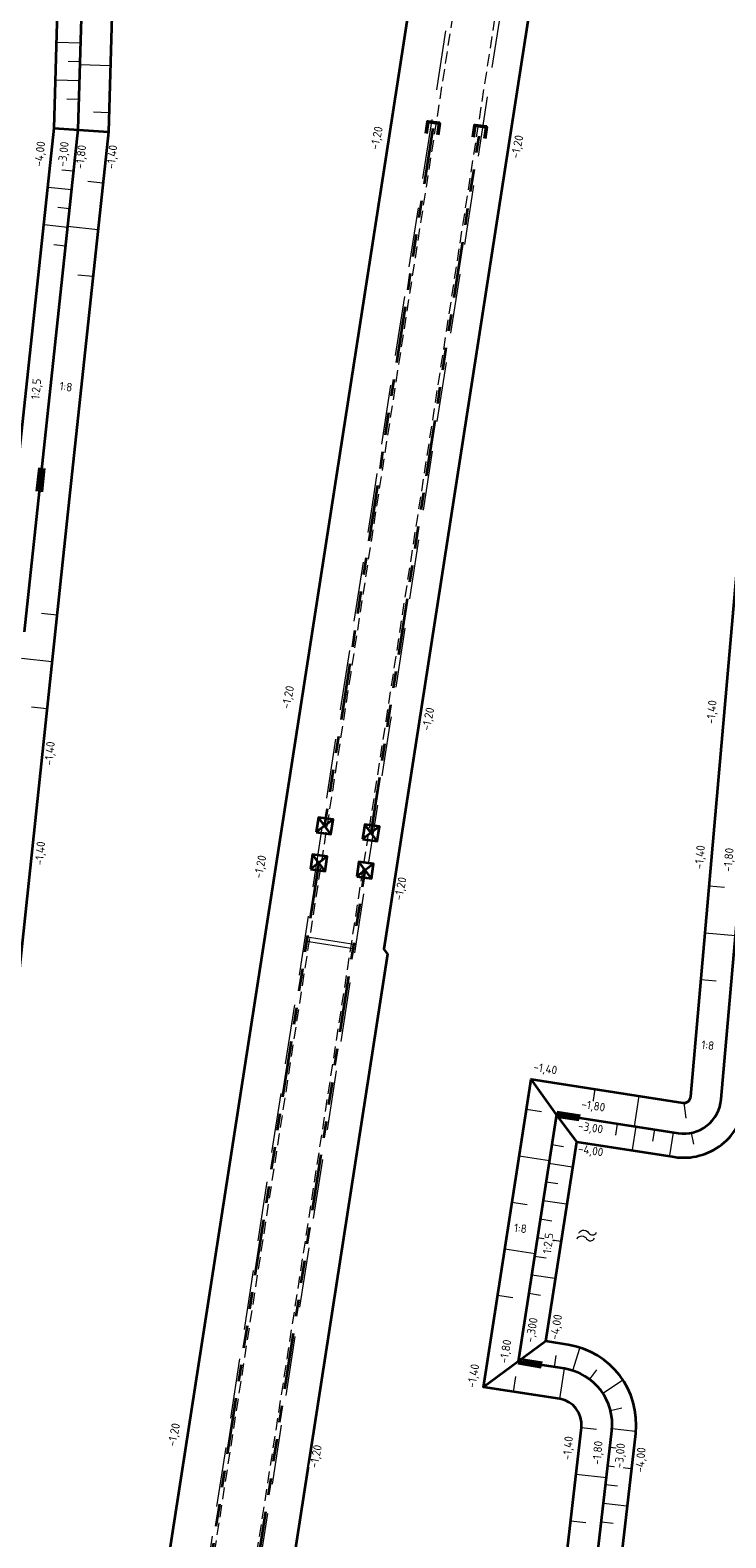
# Model space of a CAD drawing. Header units: metres. Extents: x 239845 to 242720, y 580286 to 584200.
# Tile 97 of 113: x 240828 to 240902, y 583639 to 583800. Entities that reach past the tile are written whole.
import ezdxf

# ---------------------------------------------------------------- set-up
doc = ezdxf.new("R2010")
doc.units = ezdxf.units.M
doc.linetypes.add('DASHED', pattern=[19.05, 12.7, -6.35])
doc.linetypes.add('RI-DRAINAGE', pattern=[19.2, 6, -1.8, 1.8, -1.8, 2.4, -1.8, 1.8, -1.8])
for name, color, linetype, lineweight in [('N-WA-RI-DRAINAGE_AFDEKKAP-G', 150, 'Continuous', 50), ('N-WA-RI-DRAINAGE_DRAIN_PP_100-G', 90, 'RI-DRAINAGE', 35), ('N-WE-BV-GELEIDECONSTRUCTIE_GELEIDERAIL_KUNSTWERK_VLP1DL13360-G', 210, 'BV-VLP1DL13360', 35), ('N-WE-GK-BESCHOEIING_DAMWAND_HOUT-G', 130, 'GK-BESCHOEIING', 35), ('N-WE-GW-GRONDWERK-G', 3, 'Continuous', 35), ('N-WE-GW-GRONDWERK_BODEM-G', 2, 'DASHED', 18), ('N-WE-GW-GRONDWERK_BODEM_MEER-G', 150, 'Continuous', 35), ('N-WE-GW-GRONDWERK_INSTEEK_SLEUF-G_CONTOUR_ZANDCUNET', 52, 'Continuous', 35), ('N-WE-GW-HOOGTELIJN-140', 114, 'Continuous', 35), ('N-WE-GW-TALUDARCERING_KORT-G', 90, 'Continuous', 18), ('N-WE-GW-TALUDARCERING_LANG-G', 60, 'Continuous', 13), ('N-WE-OG-TOPOGRAFIE-S @ 0.5', 7, 'Continuous', 18), ('N-WE-RI-HWA_DRAINEINDE-G', 30, 'Continuous', 35), ('N-XX-AL-HOOGTELABEL-T25-M', 7, 'Continuous', 25), ('T-WE-GR-MAAIVELD-G', 3, 'DASHED', 0)]:
    doc.layers.add(name, color=color, linetype=linetype, lineweight=lineweight)
doc.styles.add('NLCS-ISO-M1000-T25', font='NLCS-ISO.ttf', dxfattribs={"height": 2.5})
doc.linetypes.add('BV-VLP1DL13360', pattern='A,2,-1,[249,NLCS.SHX,S=0.5,R=0,X=0,Y=0],-1', length=4)
doc.linetypes.add('GK-BESCHOEIING', pattern='A,30,-5,[1,NLCS.shx,S=1,R=0,X=0,Y=0],-5', length=40)

# ---------------------------------------------------------------- blocks, each defined once
blk = doc.blocks.new('Beeindiging drain')
for points in [[(1.57, 1.57), (-1.58, -1.58)], [(1.57, -1.58), (-1.58, 1.57)]]:
    blk.add_lwpolyline(points)
blk.add_lwpolyline([(-1.58, -1.58), (1.57, -1.58), (1.57, 1.57), (-1.58, 1.57)], close=True)
blk = doc.blocks.new('SOG-TOPOGRAFIE_WATER-SO')
at = {"flags": 128}
for points in [[(-1.91, 0.46), (-1.82, 0.6, -0.538831), (0.18, 0.63, 0.605168), (1.86, 0.83, -4.035705)], [(-2.28, -0.81), (-2.19, -0.67, -0.538831), (-0.18, -0.63, 0.605168), (1.49, -0.44, -4.035705)]]:
    blk.add_lwpolyline(points, format="xyb", dxfattribs=at)

msp = doc.modelspace()

# ---------------------------------------------------------------- linework, layer by layer
at = {"layer": 'N-WA-RI-DRAINAGE_AFDEKKAP-G', "flags": 128}
for points in [[(240870.1, 583788.76), (240870.26, 583790), (240871.5, 583789.84), (240871.34, 583788.6)], [(240875.1, 583788.38), (240875.26, 583789.62), (240876.5, 583789.46), (240876.34, 583788.22)]]:
    msp.add_lwpolyline(points, dxfattribs=at)
at = {"layer": 'N-WA-RI-DRAINAGE_DRAIN_PP_100-G', "flags": 128}
for points in [[(240870.79, 583789.29), (240864.58, 583749.24), (240859.29, 583715.17)], [(240864.23, 583714.41), (240866.06, 583726.24), (240875.8, 583788.91)], [(240858.67, 583711.22), (240847.17, 583637.11)], [(240852.11, 583636.34), (240863.61, 583710.45)]]:
    msp.add_lwpolyline(points, dxfattribs=at)
at = {"layer": 'N-WE-BV-GELEIDECONSTRUCTIE_GELEIDERAIL_KUNSTWERK_VLP1DL13360-G'}
msp.add_lwpolyline([(240879.9, 583658.22), (240883.98, 583684.49)], dxfattribs=at)
at = {"layer": 'N-WE-GK-BESCHOEIING_DAMWAND_HOUT-G', "ltscale": 0.5, "flags": 128}
for points in [[(240833.79, 583815.24), (240833.03, 583789.17)], [(240833.03, 583789.17), (240828.92, 583750.71)], [(240828.67, 583750.74), (240828.94, 583753.2)], [(240829.43, 583753.16), (240829.18, 583750.67)], [(240828.92, 583750.71), (240827.33, 583735.79)], [(240886.39, 583683.87), (240883.93, 583684.24)], [(240884, 583684.74), (240886.47, 583684.37)], [(240882.33, 583657.59), (240879.88, 583657.99)], [(240879.95, 583658.49), (240882.42, 583658.09)]]:
    msp.add_lwpolyline(points, dxfattribs=at)
for points in [[(240883.93, 583684.5), (240896.89, 583682.49, 0.433832), (240901.48, 583686.09), (240909.99, 583782.98), (240915.73, 583807.13)], [(240880.27, 583571.72), (240882.06, 583583.23), (240889.85, 583650.84, 0.402738), (240884.81, 583657.46), (240879.85, 583658.23)]]:
    msp.add_lwpolyline(points, format="xyb", dxfattribs=at)
at = {"layer": 'N-WE-GW-GRONDWERK-G', "flags": 128}
for points in [[(240830.47, 583789.34), (240836.28, 583788.95)], [(240886.11, 583681.57), (240883.93, 583684.5), (240881.26, 583688.22)], [(240882.82, 583660.36), (240876.18, 583655.5)]]:
    msp.add_lwpolyline(points, dxfattribs=at)
at = {"layer": 'N-WE-GW-GRONDWERK_BODEM-G', "ltscale": 0.5, "flags": 128}
for points in [[(240878.58, 583894.45), (240878.58, 583856.71), (240878.09, 583837.87), (240864.33, 583749.28), (240842.09, 583606.05), (240835.17, 583561.48)], [(240862.56, 583702.04), (240857.13, 583702.89)], [(240862.63, 583702.51), (240857.2, 583703.35)]]:
    msp.add_lwpolyline(points, dxfattribs=at)
msp.add_lwpolyline([(240840.58, 583560.47, -0.001666), (240840.58, 583560.49), (240840.66, 583561), (240866.31, 583726.2), (240882.19, 583828.44)], format="xyb", dxfattribs=at)
at = {"layer": 'N-WE-GW-GRONDWERK_BODEM_MEER-G', "flags": 128}
msp.add_lwpolyline([(240831.23, 583815.47), (240830.47, 583789.34), (240826.32, 583750.51), (240818.74, 583679.49), (240810.22, 583641.08), (240799.68, 583574.3), (240794.53, 583575.11)], dxfattribs=at)
msp.add_lwpolyline([(240880.05, 583553.61), (240884.6, 583582.88), (240892.39, 583650.55, 0.402738), (240885.2, 583659.99), (240882.82, 583660.36), (240886.11, 583681.57), (240896.49, 583679.96, 0.433832), (240904.03, 583685.87), (240912.52, 583782.58)], format="xyb", dxfattribs=at)
at = {"layer": 'N-WE-GW-GRONDWERK_INSTEEK_SLEUF-G_CONTOUR_ZANDCUNET', "flags": 128}
for points in [[(240866.5, 583790.61), (240870.63, 583817.23)], [(240883.21, 583815.59), (240869.28, 583725.74), (240865.6, 583702.05), (240865.99, 583701.51), (240850.83, 583603.87), (240850.79, 583603.84), (240842.99, 583553.56)], [(240830.03, 583555.79), (240851.51, 583694.09), (240866.5, 583790.61)]]:
    msp.add_lwpolyline(points, dxfattribs=at)
at = {"layer": 'N-WE-GW-HOOGTELIJN-140'}
msp.add_lwpolyline([(240837.04, 583814.94), (240836.28, 583788.95), (240832.11, 583749.89), (240824.5, 583678.55), (240815.94, 583639.99), (240804.53, 583567.74), (240779.01, 583571.38)], dxfattribs=at)
msp.add_lwpolyline([(240873.49, 583549.29), (240878.83, 583583.66), (240886.61, 583651.21, 0.402738), (240884.31, 583654.23), (240876.18, 583655.5), (240881.26, 583688.22), (240897.39, 583685.71, 0.433832), (240898.24, 583686.38), (240906.76, 583783.51)], format="xyb", dxfattribs=at)
at = {"layer": 'N-WE-GW-TALUDARCERING_KORT-G'}
for points in [[(240833.24, 583796.36), (240831.99, 583796.4)], [(240833.12, 583792.37), (240831.87, 583792.4)], [(240834.71, 583791.05), (240836.34, 583791)], [(240832.55, 583784.74), (240831.31, 583784.87)], [(240835.7, 583783.48), (240834.08, 583783.66)], [(240832.13, 583780.76), (240830.89, 583780.89)], [(240831.7, 583776.78), (240830.46, 583776.91)], [(240834.64, 583773.54), (240833.02, 583773.71)], [(240830.8, 583737.56), (240829.17, 583737.73)], [(240829.73, 583727.61), (240828.11, 583727.79)], [(240900.2, 583708.78), (240901.83, 583708.63)], [(240899.33, 583698.82), (240900.95, 583698.67)], [(240888.03, 583687.17), (240887.78, 583685.55)], [(240897.5, 583685.7), (240897.72, 583684.08)], [(240882.37, 583684.74), (240880.76, 583684.99)], [(240890.43, 583683.49), (240890.24, 583682.26)], [(240894.38, 583682.88), (240894.19, 583681.64)], [(240898.29, 583682.52), (240898.53, 583681.3)], [(240884.71, 583681.05), (240883.47, 583681.24)], [(240884.09, 583677.09), (240882.86, 583677.29)], [(240880.83, 583674.86), (240879.22, 583675.11)], [(240883.48, 583673.14), (240882.24, 583673.33)], [(240882.87, 583669.19), (240881.63, 583669.38)], [(240879.3, 583664.98), (240877.69, 583665.23)], [(240882.25, 583665.24), (240881.02, 583665.43)], [(240883.75, 583657.62), (240883.94, 583658.86)], [(240879.37, 583655), (240879.62, 583656.61)], [(240887.5, 583656.32), (240888.25, 583657.32)], [(240889.71, 583652.99), (240890.92, 583653.29)], [(240886.61, 583651.21), (240888.23, 583651.03)], [(240889.65, 583649.12), (240890.89, 583648.97)], [(240889.19, 583645.14), (240890.44, 583645)], [(240885.47, 583641.28), (240887.09, 583641.09)], [(240888.74, 583641.17), (240889.98, 583641.03)]]:
    msp.add_lwpolyline(points, dxfattribs=at)
at = {"layer": 'N-WE-GW-TALUDARCERING_LANG-G'}
for points in [[(240833.3, 583798.36), (240830.8, 583798.44)], [(240833.23, 583796.09), (240836.49, 583796)], [(240833.18, 583794.37), (240830.68, 583794.44)], [(240832.34, 583782.75), (240829.86, 583783.01)], [(240831.92, 583778.77), (240829.43, 583779.04)], [(240835.17, 583778.51), (240831.93, 583778.86)], [(240830.26, 583732.59), (240827.02, 583732.93)], [(240899.77, 583703.8), (240903.01, 583703.51)], [(240892.72, 583686.44), (240892.22, 583683.21)], [(240892.41, 583683.19), (240892.02, 583680.72)], [(240896.36, 583682.57), (240895.98, 583680.1)], [(240883.21, 583679.55), (240879.99, 583680.05)], [(240885.63, 583678.88), (240883.16, 583679.26)], [(240885.02, 583674.93), (240882.55, 583675.31)], [(240884.41, 583670.97), (240881.94, 583671.36)], [(240881.68, 583669.67), (240878.45, 583670.17)], [(240883.79, 583667.02), (240881.32, 583667.4)], [(240885.69, 583657.25), (240886.44, 583659.63)], [(240884.31, 583654.23), (240884.81, 583657.46)], [(240888.89, 583654.85), (240890.97, 583656.23)], [(240889.88, 583651.1), (240892.36, 583650.82)], [(240889.42, 583647.13), (240891.91, 583646.84)], [(240886.04, 583646.25), (240889.28, 583645.87)], [(240888.97, 583643.16), (240891.45, 583642.87)]]:
    msp.add_lwpolyline(points, dxfattribs=at)
at = {"layer": 'T-WE-GR-MAAIVELD-G', "ltscale": 0.1, "flags": 128}
for points in [[(240878.65, 583838.89, -0.045888), (240878.58, 583837.79), (240862.06, 583731.41)], [(240865.82, 583726.28), (240881.69, 583828.52, -0.050082), (240882, 583829.68, -0.050082)]]:
    msp.add_lwpolyline(points, format="xyb", dxfattribs=at)
for points in [[(240862.06, 583731.41), (240840.13, 583590.18)], [(240840.09, 583560.56), (240863.44, 583710.96), (240865.82, 583726.28)]]:
    msp.add_lwpolyline(points, dxfattribs=at)

# ---------------------------------------------------------------- block references
at = {"layer": 'N-WE-OG-TOPOGRAFIE-S @ 0.5', "xscale": 0.4999999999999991, "yscale": 0.4999999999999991, "zscale": 0.4999999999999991, "rotation": 356.9661148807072}
msp.add_blockref('SOG-TOPOGRAFIE_WATER-SO', (240887.27, 583671.58), dxfattribs=at)
at = {"layer": 'N-WE-RI-HWA_DRAINEINDE-G', "rotation": 351.7681280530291}
for p, xscale, yscale, zscale in [((240859.29, 583715.17), 0.4999999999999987, 0.4999999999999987, 0.4999999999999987), ((240864.23, 583714.41), 0.4999999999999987, 0.4999999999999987, 0.4999999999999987), ((240858.67, 583711.22), 0.4999999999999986, 0.4999999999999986, 0.4999999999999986), ((240863.61, 583710.45), 0.4999999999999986, 0.4999999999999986, 0.4999999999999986)]:
    msp.add_blockref('Beeindiging drain', p, dxfattribs=dict(at, xscale=xscale, yscale=yscale, zscale=zscale))

# ---------------------------------------------------------------- next in the draw order: texts
at = {"layer": 'N-XX-AL-HOOGTELABEL-T25-M', "char_height": 0.9, "attachment_point": 1, "style": 'NLCS-ISO-M1000-T25', "bg_fill": 3, "box_fill_scale": 1, "bg_fill_color": 256, "bg_fill_transparency": 0}
for s, width, insert, rotation in [('-1,20', 2.6072, (240864.11, 583787.16), 78.3162), ('-4,00', 2.6072, (240828.36, 583785.3), 83.2999), ('-3,00', 2.6072, (240830.87, 583785.3), 83.2999), ('-1,40', 2.6072, (240836.05, 583785.06), 83.2999), ('-1,20', 2.6072, (240879.07, 583786.23), 78.3162), ('1:2,5', 2.0147, (240828.04, 583760.54), 84.9121), ('1:8', 2.0147, (240831.15, 583762.37), 352.6128), ('-1,20', 2.6072, (240854.68, 583727.7), 78.3162), ('-1,40', 2.6072, (240899.89, 583726.02), 84.8927), ('-1,20', 2.6072, (240869.59, 583725.39), 78.3162), ('-1,40', 2.6072, (240829.46, 583721.63), 84.9839), ('-1,40', 2.6072, (240828.44, 583711.01), 84.9839), ('-1,40', 2.6072, (240898.64, 583710.6), 84.8927), ('-1,80', 2.6072, (240901.7, 583710.32), 84.8927), ('-1,20', 2.6072, (240851.72, 583709.68), 78.3162), ('-1,20', 2.6072, (240866.64, 583707.36), 78.3162), ('1:8', 1.6538, (240899.44, 583692.36), 353.6057), ('-1,40', 2.6072, (240881.59, 583690.01), 350.7592), ('-1,80', 2.6072, (240886.7, 583686.06), 350.7592), ('-3,00', 2.6072, (240886.36, 583683.75), 350.7592), ('-4,00', 2.6072, (240886.34, 583681.32), 350.7592), ('1:8', 1.6538, (240879.5, 583672.89), 353.6057), ('1:2,5', 1.6538, (240882.49, 583669.74), 83.3585), ('-,300', 2.6072, (240880.63, 583660.33), 79.9607), ('-4,00', 2.6072, (240883.22, 583660.63), 79.9607), ('-1,80', 2.6072, (240877.85, 583658.11), 79.9607), ('-1,40', 2.6072, (240874.43, 583655.52), 79.9607), ('-1,20', 2.6072, (240842.54, 583649.31), 78.3162), ('-1,40', 2.6072, (240884.6, 583647.78), 84.8927), ('-1,80', 2.6072, (240887.76, 583647.28), 84.8927), ('-1,20', 2.6072, (240857.63, 583647), 78.3162), ('-3,00', 2.6072, (240890.13, 583646.92), 84.8927), ('-4,00', 2.6072, (240892.32, 583646.44), 84.8927)]:
    msp.add_mtext_dynamic_manual_height_columns(s, width=width, gutter_width=6.25, heights=[0], dxfattribs=dict(at, insert=insert, rotation=rotation))

# ---------------------------------------------------------------- next in the draw order: texts
at = {"layer": 'N-XX-AL-HOOGTELABEL-T25-M', "insert": (240832.74, 583785.06), "char_height": 0.9, "attachment_point": 1, "rotation": 83.2999, "style": 'NLCS-ISO-M1000-T25', "bg_fill": 3, "box_fill_scale": 1, "bg_fill_color": 256, "bg_fill_transparency": 0}
msp.add_mtext_dynamic_manual_height_columns('-1,80', width=2.6072, gutter_width=6.25, heights=[0], dxfattribs=at)

doc.saveas('drawing.dxf')
